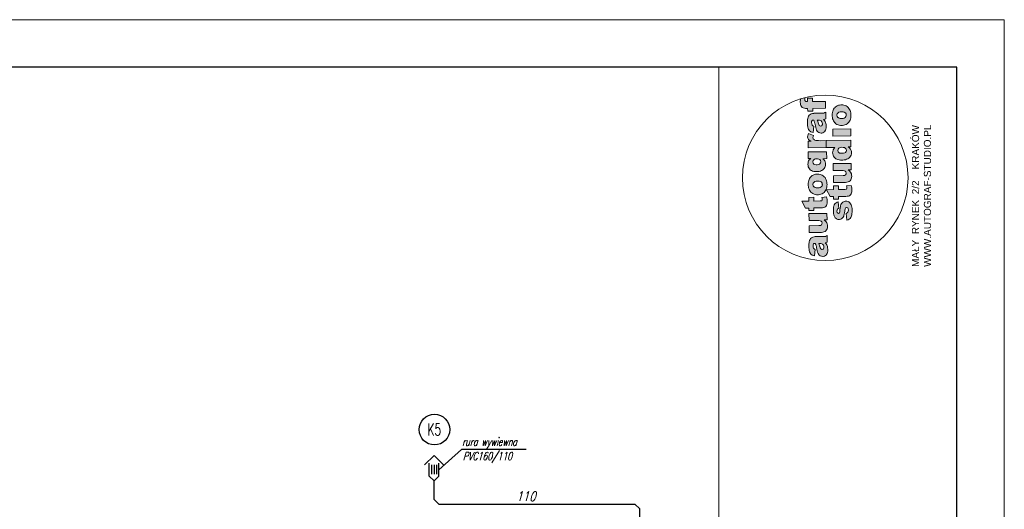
# Model space of a CAD drawing. Header units: millimetres. Extents: x 515 to 621, y 35 to 65.
# Tile 10 of 17: x 553 to 574, y 55 to 65. Entities that reach past the tile are written whole.
import ezdxf
from ezdxf.enums import TextEntityAlignment as Align
from ezdxf.lldxf.tags import DXFTag

# ---------------------------------------------------------------- set-up
doc = ezdxf.new("R2010")
doc.units = ezdxf.units.MM
doc.linetypes.add('ACAD_ISO03W100', pattern=[30, 12, -18])
for name, color, linetype in [('08_TEXTARMATURY', 2, 'SOLID'), ('S_Kanalizacja', 6, 'Continuous'), ('S_Opis - kanalizacja', 3, 'Continuous')]:
    doc.layers.add(name, color=color, linetype=linetype)
doc.layers.add('A_CIENKA', color=9, linetype='Continuous', lineweight=9)
doc.styles.add('Arial', font='arial.ttf')
doc.styles.add('ROMANS', font='romans.shx', dxfattribs={"width": 0.8, "oblique": 10, "height": 16})
tags = doc.linetypes.add('SOLID', pattern=[10, 10, 0]).pattern_tags.tags
tags[6:7] = [DXFTag(74, 4), DXFTag(75, 0), DXFTag(340, '0'), DXFTag(46, 0.0), DXFTag(50, 0.0), DXFTag(44, 0.0), DXFTag(45, 0.0)]
tags[4:5] = [DXFTag(74, 4), DXFTag(75, 0), DXFTag(340, '0'), DXFTag(46, 0.0), DXFTag(50, 0.0), DXFTag(44, 0.0), DXFTag(45, 0.0)]

msp = doc.modelspace()

# ---------------------------------------------------------------- hatches: boundary and pattern name
at = {"layer": 'A_CIENKA'}
h = msp.add_hatch(color=2, dxfattribs=at)
h.dxf.hatch_style = 1
h.paths.add_polyline_path([(569.617, 60.45), (569.613, 60.45), (569.588, 60.447), (569.561, 60.438), (569.56, 60.438), (569.535, 60.425), (569.516, 60.409), (569.504, 60.393), (569.493, 60.37), (569.486, 60.343), (569.483, 60.323), (569.481, 60.298), (569.48, 60.27), (569.48, 60.238), (569.481, 60.215), (569.484, 60.188), (569.487, 60.163), (569.488, 60.158), (569.495, 60.13), (569.505, 60.108), (569.507, 60.105), (569.523, 60.083), (569.541, 60.066), (569.548, 60.062), (569.571, 60.052), (569.599, 60.044), (569.612, 60.183), (569.596, 60.189), (569.578, 60.206), (569.569, 60.228), (569.566, 60.258), (569.567, 60.276), (569.577, 60.297), (569.586, 60.303), (569.614, 60.308), (569.624, 60.282), (569.631, 60.257), (569.631, 60.257), (569.636, 60.241), (569.641, 60.219), (569.648, 60.189), (569.656, 60.152), (569.663, 60.122), (569.673, 60.096), (569.685, 60.075), (569.698, 60.059), (569.718, 60.046), (569.742, 60.037), (569.769, 60.035), (569.779, 60.035), (569.804, 60.041), (569.826, 60.053), (569.846, 60.071), (569.849, 60.074), (569.861, 60.093), (569.87, 60.116), (569.875, 60.143), (569.876, 60.174), (569.876, 60.186), (569.873, 60.214), (569.868, 60.24), (569.86, 60.263), (569.853, 60.275), (569.839, 60.297), (569.82, 60.319), (569.843, 60.324), (569.866, 60.335), (569.864, 60.471), (569.849, 60.464), (569.826, 60.456), (569.813, 60.454), (569.784, 60.452)])
h.paths.add_polyline_path([(569.73, 60.308), (569.754, 60.302), (569.766, 60.293), (569.783, 60.272), (569.791, 60.253), (569.795, 60.227), (569.794, 60.214), (569.785, 60.192), (569.781, 60.188), (569.757, 60.18), (569.753, 60.18), (569.73, 60.192), (569.727, 60.195), (569.717, 60.215), (569.706, 60.247), (569.703, 60.258), (569.695, 60.284), (569.687, 60.309), (569.71, 60.309)], flags=16)
h.paths.add_polyline_path([(569.742, 60.695), (569.721, 60.686), (569.691, 60.682), (569.483, 60.679), (569.485, 60.534), (569.726, 60.537), (569.742, 60.537), (569.771, 60.541), (569.796, 60.548), (569.818, 60.558), (569.835, 60.572), (569.851, 60.59), (569.862, 60.612), (569.868, 60.638), (569.87, 60.666), (569.868, 60.693), (569.863, 60.719), (569.853, 60.742), (569.839, 60.763), (569.821, 60.782), (569.799, 60.802), (569.86, 60.803), (569.858, 60.938), (569.48, 60.933), (569.482, 60.789), (569.664, 60.791), (569.691, 60.79), (569.717, 60.784), (569.736, 60.775), (569.75, 60.758), (569.756, 60.733), (569.754, 60.717)])
h.paths.add_polyline_path([(569.476, 61.275), (569.477, 61.196), (569.333, 61.194), (569.41, 61.05), (569.479, 61.051), (569.48, 60.997), (569.586, 60.999), (569.585, 61.052), (569.718, 61.054), (569.735, 61.054), (569.765, 61.056), (569.79, 61.061), (569.809, 61.067), (569.814, 61.069), (569.836, 61.085), (569.851, 61.105), (569.852, 61.106), (569.859, 61.127), (569.863, 61.153), (569.864, 61.185), (569.863, 61.204), (569.861, 61.231), (569.857, 61.258), (569.851, 61.285), (569.751, 61.274), (569.757, 61.252), (569.761, 61.226), (569.749, 61.204), (569.746, 61.202), (569.717, 61.199), (569.583, 61.197), (569.582, 61.277)])
h.paths.add_polyline_path([(569.528, 61.715), (569.524, 61.71), (569.508, 61.693), (569.494, 61.673), (569.483, 61.651), (569.475, 61.627), (569.469, 61.601), (569.465, 61.573), (569.465, 61.543), (569.465, 61.526), (569.468, 61.498), (569.474, 61.472), (569.482, 61.447), (569.493, 61.425), (569.506, 61.404), (569.524, 61.384), (569.543, 61.367), (569.564, 61.353), (569.587, 61.342), (569.612, 61.335), (569.638, 61.33), (569.666, 61.329), (569.682, 61.33), (569.708, 61.334), (569.733, 61.34), (569.756, 61.35), (569.777, 61.364), (569.797, 61.38), (569.815, 61.4), (569.829, 61.419), (569.84, 61.441), (569.849, 61.465), (569.855, 61.491), (569.859, 61.518), (569.86, 61.548), (569.859, 61.567), (569.856, 61.595), (569.85, 61.622), (569.842, 61.646), (569.831, 61.669), (569.818, 61.689), (569.802, 61.707), (569.801, 61.708), (569.781, 61.725), (569.76, 61.739), (569.737, 61.75), (569.713, 61.757), (569.686, 61.762), (569.658, 61.763), (569.647, 61.763), (569.62, 61.759), (569.594, 61.753), (569.57, 61.744), (569.549, 61.731)])
h.paths.add_polyline_path([(569.569, 61.52), (569.564, 61.546), (569.564, 61.551), (569.571, 61.576), (569.587, 61.596), (569.605, 61.608), (569.63, 61.615), (569.661, 61.618), (569.693, 61.615), (569.718, 61.609), (569.737, 61.598), (569.742, 61.594), (569.757, 61.573), (569.761, 61.547), (569.762, 61.541), (569.755, 61.516), (569.738, 61.496), (569.719, 61.484), (569.694, 61.477), (569.663, 61.474), (569.633, 61.476), (569.608, 61.483), (569.589, 61.494), (569.583, 61.499)], flags=16)
h.paths.add_polyline_path([(569.465, 62.229), (569.466, 62.093), (569.522, 62.094), (569.505, 62.08), (569.487, 62.06), (569.473, 62.04), (569.466, 62.022), (569.461, 61.997), (569.459, 61.967), (569.461, 61.945), (569.466, 61.919), (569.476, 61.896), (569.489, 61.875), (569.507, 61.856), (569.516, 61.849), (569.535, 61.836), (569.558, 61.827), (569.583, 61.82), (569.611, 61.816), (569.642, 61.815), (569.67, 61.816), (569.698, 61.821), (569.723, 61.828), (569.746, 61.837), (569.766, 61.849), (569.779, 61.86), (569.798, 61.879), (569.813, 61.9), (569.823, 61.922), (569.829, 61.947), (569.831, 61.973), (569.829, 61.995), (569.822, 62.02), (569.812, 62.045), (569.81, 62.047), (569.796, 62.067), (569.775, 62.087), (569.853, 62.088), (569.851, 62.234)])
h.paths.add_polyline_path([(569.569, 61.994), (569.563, 62.02), (569.569, 62.046), (569.585, 62.066), (569.596, 62.074), (569.619, 62.083), (569.648, 62.086), (569.663, 62.086), (569.69, 62.08), (569.71, 62.069), (569.725, 62.049), (569.731, 62.024), (569.726, 61.998), (569.712, 61.978), (569.704, 61.972), (569.681, 61.963), (569.651, 61.959), (569.63, 61.96), (569.603, 61.965), (569.584, 61.975)], flags=16)
h.paths.add_polyline_path([(569.713, 62.466), (569.684, 62.467), (569.653, 62.469), (569.627, 62.473), (569.605, 62.479), (569.589, 62.487), (569.588, 62.488), (569.571, 62.506), (569.565, 62.531), (569.566, 62.544), (569.575, 62.572), (569.471, 62.616), (569.462, 62.595), (569.455, 62.569), (569.452, 62.545), (569.452, 62.543), (569.457, 62.517), (569.468, 62.494), (569.476, 62.484), (569.496, 62.469), (569.524, 62.454), (569.462, 62.453), (569.464, 62.318), (569.841, 62.322), (569.84, 62.468)])
h.paths.add_polyline_path([(569.586, 63.041), (569.582, 63.04), (569.556, 63.037), (569.529, 63.029), (569.528, 63.029), (569.503, 63.016), (569.484, 63), (569.473, 62.984), (569.462, 62.96), (569.455, 62.933), (569.452, 62.914), (569.45, 62.888), (569.449, 62.86), (569.449, 62.829), (569.45, 62.806), (569.452, 62.779), (569.456, 62.754), (569.457, 62.748), (569.464, 62.72), (569.474, 62.699), (569.475, 62.696), (569.491, 62.674), (569.51, 62.657), (569.516, 62.653), (569.539, 62.642), (569.568, 62.635), (569.58, 62.773), (569.565, 62.78), (569.546, 62.796), (569.538, 62.819), (569.535, 62.848), (569.536, 62.867), (569.545, 62.888), (569.554, 62.894), (569.582, 62.899), (569.592, 62.873), (569.6, 62.848), (569.6, 62.848), (569.604, 62.832), (569.609, 62.809), (569.616, 62.779), (569.624, 62.743), (569.632, 62.713), (569.642, 62.687), (569.653, 62.665), (569.667, 62.65), (569.686, 62.637), (569.71, 62.628), (569.738, 62.625), (569.748, 62.626), (569.772, 62.632), (569.795, 62.644), (569.815, 62.662), (569.817, 62.665), (569.829, 62.684), (569.838, 62.707), (569.843, 62.734), (569.845, 62.765), (569.844, 62.777), (569.842, 62.805), (569.836, 62.83), (569.828, 62.853), (569.822, 62.866), (569.807, 62.888), (569.788, 62.91), (569.812, 62.915), (569.834, 62.926), (569.832, 63.062), (569.817, 63.055), (569.794, 63.047), (569.782, 63.045), (569.752, 63.043)])
h.paths.add_polyline_path([(569.655, 62.9), (569.678, 62.9), (569.699, 62.899), (569.722, 62.892), (569.734, 62.884), (569.751, 62.863), (569.76, 62.844), (569.764, 62.818), (569.763, 62.805), (569.753, 62.783), (569.749, 62.779), (569.726, 62.77), (569.721, 62.771), (569.698, 62.782), (569.696, 62.786), (569.685, 62.806), (569.675, 62.838), (569.672, 62.849), (569.664, 62.875)], flags=16)
h.paths.add_polyline_path([(569.451, 63.356), (569.452, 63.287), (569.443, 63.287), (569.418, 63.289), (569.396, 63.301), (569.391, 63.328), (569.391, 63.341), (569.394, 63.37, 0.013685), (569.303, 63.344), (569.301, 63.319), (569.299, 63.295), (569.299, 63.274), (569.3, 63.25), (569.304, 63.223), (569.311, 63.202), (569.322, 63.182), (569.34, 63.164), (569.358, 63.153), (569.385, 63.146), (569.411, 63.143), (569.436, 63.142), (569.453, 63.142), (569.454, 63.088), (569.56, 63.089), (569.56, 63.143), (569.831, 63.147), (569.83, 63.292), (569.558, 63.288), (569.557, 63.358)])
h.paths.add_polyline_path([(570.012, 63.148), (569.998, 63.129), (569.987, 63.107), (569.979, 63.083), (569.973, 63.057), (569.97, 63.029), (569.969, 62.999), (569.969, 62.982), (569.972, 62.954), (569.978, 62.927), (569.986, 62.903), (569.997, 62.881), (570.011, 62.86), (570.028, 62.84), (570.048, 62.823), (570.069, 62.809), (570.092, 62.798), (570.116, 62.791), (570.142, 62.786), (570.17, 62.785), (570.186, 62.786), (570.212, 62.789), (570.237, 62.796), (570.26, 62.806), (570.282, 62.82), (570.301, 62.836), (570.319, 62.856), (570.333, 62.875), (570.344, 62.897), (570.353, 62.921), (570.359, 62.947), (570.363, 62.974), (570.364, 63.004), (570.363, 63.023), (570.36, 63.051), (570.354, 63.078), (570.346, 63.102), (570.335, 63.124), (570.322, 63.145), (570.306, 63.163), (570.305, 63.164), (570.285, 63.181), (570.264, 63.195), (570.241, 63.206), (570.217, 63.213), (570.19, 63.218), (570.163, 63.219), (570.151, 63.219), (570.124, 63.215), (570.099, 63.209), (570.075, 63.199), (570.053, 63.186), (570.032, 63.171), (570.028, 63.166)])
h.paths.add_polyline_path([(570.068, 63.002), (570.068, 63.007), (570.075, 63.032), (570.092, 63.052), (570.109, 63.063), (570.134, 63.071), (570.166, 63.074), (570.198, 63.071), (570.223, 63.065), (570.241, 63.054), (570.247, 63.05), (570.261, 63.029), (570.266, 63.003), (570.266, 62.996), (570.259, 62.972), (570.242, 62.952), (570.242, 62.951), (570.223, 62.94), (570.198, 62.933), (570.168, 62.93), (570.138, 62.932), (570.113, 62.939), (570.093, 62.95), (570.087, 62.955), (570.073, 62.976)], flags=16)
h.paths.add_polyline_path([(569.981, 62.708), (569.983, 62.563), (570.361, 62.568), (570.359, 62.713)])
h.paths.add_polyline_path([(569.84, 62.468), (569.841, 62.322), (570.023, 62.325), (570.018, 62.319), (570.001, 62.298), (569.989, 62.275), (569.986, 62.266), (569.98, 62.241), (569.978, 62.213), (569.98, 62.188), (569.986, 62.163), (569.997, 62.139), (570.011, 62.118), (570.029, 62.099), (570.045, 62.087), (570.066, 62.075), (570.089, 62.067), (570.115, 62.06), (570.143, 62.057), (570.174, 62.056), (570.194, 62.057), (570.222, 62.06), (570.247, 62.066), (570.272, 62.074), (570.295, 62.085), (570.316, 62.098), (570.323, 62.103), (570.341, 62.121), (570.356, 62.141), (570.366, 62.164), (570.372, 62.189), (570.373, 62.217), (570.372, 62.237), (570.366, 62.263), (570.356, 62.287), (570.348, 62.298), (570.331, 62.317), (570.308, 62.338), (570.363, 62.339), (570.362, 62.474)])
h.paths.add_polyline_path([(570.143, 62.324), (570.173, 62.327), (570.2, 62.325), (570.225, 62.32), (570.245, 62.309), (570.261, 62.288), (570.267, 62.263), (570.262, 62.24), (570.246, 62.219), (570.233, 62.211), (570.209, 62.203), (570.178, 62.201), (570.152, 62.202), (570.126, 62.207), (570.107, 62.217), (570.092, 62.235), (570.086, 62.26), (570.092, 62.286), (570.107, 62.307), (570.12, 62.316)], flags=16)
h.paths.add_polyline_path([(569.99, 61.984), (569.991, 61.839), (570.173, 61.841), (570.201, 61.84), (570.227, 61.835), (570.245, 61.826), (570.259, 61.809), (570.265, 61.783), (570.264, 61.767), (570.251, 61.746), (570.251, 61.746), (570.231, 61.736), (570.201, 61.732), (569.993, 61.73), (569.995, 61.584), (570.235, 61.587), (570.251, 61.588), (570.28, 61.592), (570.305, 61.599), (570.327, 61.609), (570.345, 61.623), (570.36, 61.641), (570.371, 61.663), (570.378, 61.688), (570.379, 61.717), (570.378, 61.744), (570.372, 61.77), (570.363, 61.792), (570.362, 61.794), (570.348, 61.813), (570.331, 61.833), (570.308, 61.853), (570.369, 61.853), (570.368, 61.988)])
h.paths.add_polyline_path([(570.102, 61.438), (570.101, 61.518), (569.995, 61.517), (569.996, 61.437), (569.852, 61.435), (569.929, 61.291), (569.998, 61.292), (569.999, 61.239), (570.105, 61.24), (570.104, 61.293), (570.237, 61.295), (570.254, 61.295), (570.285, 61.298), (570.309, 61.302), (570.329, 61.308), (570.333, 61.31), (570.355, 61.326), (570.37, 61.347), (570.378, 61.368), (570.382, 61.394), (570.383, 61.426), (570.382, 61.446), (570.38, 61.472), (570.376, 61.499), (570.37, 61.527), (570.27, 61.515), (570.277, 61.493), (570.28, 61.467), (570.268, 61.445), (570.265, 61.444), (570.236, 61.44)])
h.paths.add_polyline_path([(570.196, 61.177), (570.184, 61.167), (570.167, 61.147), (570.154, 61.123), (570.154, 61.121), (570.147, 61.101), (570.142, 61.077), (570.137, 61.048), (570.133, 61.015), (570.131, 61.001), (570.127, 60.971), (570.121, 60.952), (570.1, 60.938), (570.079, 60.949), (570.074, 60.957), (570.07, 60.985), (570.071, 61.003), (570.081, 61.027), (570.084, 61.031), (570.107, 61.044), (570.092, 61.182), (570.076, 61.175), (570.052, 61.161), (570.034, 61.146), (570.027, 61.138), (570.013, 61.117), (570.002, 61.091), (569.999, 61.077), (569.995, 61.053), (569.993, 61.025), (569.993, 60.991), (569.994, 60.964), (569.997, 60.935), (570.001, 60.911), (570.008, 60.889), (570.016, 60.87), (570.031, 60.848), (570.049, 60.83), (570.062, 60.821), (570.086, 60.812), (570.113, 60.809), (570.126, 60.81), (570.151, 60.817), (570.174, 60.83), (570.182, 60.837), (570.199, 60.857), (570.211, 60.88), (570.217, 60.898), (570.222, 60.921), (570.228, 60.95), (570.234, 60.985), (570.237, 61), (570.243, 61.031), (570.248, 61.047), (570.251, 61.052), (570.273, 61.064), (570.296, 61.052), (570.305, 61.035), (570.309, 61.007), (570.307, 60.987), (570.298, 60.964), (570.287, 60.952), (570.262, 60.939), (570.277, 60.795), (570.302, 60.803), (570.325, 60.816), (570.344, 60.832), (570.36, 60.852), (570.367, 60.865), (570.375, 60.885), (570.381, 60.908), (570.385, 60.935), (570.388, 60.966), (570.388, 61), (570.388, 61.014), (570.386, 61.044), (570.382, 61.071), (570.376, 61.095), (570.369, 61.116), (570.368, 61.117), (570.354, 61.142), (570.338, 61.163), (570.318, 61.178), (570.305, 61.185), (570.28, 61.194), (570.255, 61.197), (570.244, 61.196), (570.219, 61.19)])

# ---------------------------------------------------------------- linework, layer by layer
at = {"color": 7, "lineweight": 0, "true_color": 0xffffff}
msp.add_lwpolyline([(514.931, 35.308), (573.585, 35.308), (573.585, 65.008), (514.931, 65.008)], close=True, dxfattribs=at)
at = {"color": 2}
msp.add_lwpolyline([(516.435, 36.308), (572.585, 36.308), (572.585, 64.008), (516.435, 64.008)], close=True, dxfattribs=at)
at = {"layer": '08_TEXTARMATURY', "color": 3}
msp.add_circle((561.613, 56.396), 0.322, dxfattribs=at)
at = {"layer": 'A_CIENKA', "color": 2}
for p, q in [((567.585, 64.008), (567.585, 36.308)), ((572.585, 64.008), (572.585, 36.308))]:
    msp.add_line(p, q, dxfattribs=at)
at = {"layer": 'A_CIENKA', "color": 2, "lineweight": 0}
for p, q in [((569.301, 63.319), (569.299, 63.295)), ((569.303, 63.344), (569.301, 63.319)), ((569.391, 63.341), (569.394, 63.37)), ((569.391, 63.328), (569.391, 63.341)), ((569.396, 63.302), (569.391, 63.328)), ((569.398, 63.3), (569.396, 63.302)), ((569.418, 63.289), (569.398, 63.3)), ((569.557, 63.358), (569.451, 63.356)), ((569.451, 63.356), (569.452, 63.287)), ((569.558, 63.288), (569.557, 63.358)), ((569.299, 63.295), (569.299, 63.274)), ((569.299, 63.274), (569.3, 63.25)), ((569.3, 63.25), (569.304, 63.223)), ((569.304, 63.223), (569.311, 63.202)), ((569.311, 63.202), (569.322, 63.182)), ((569.322, 63.182), (569.34, 63.164)), ((569.34, 63.164), (569.358, 63.153)), ((569.358, 63.153), (569.385, 63.146)), ((569.385, 63.146), (569.411, 63.143)), ((569.411, 63.143), (569.436, 63.142)), ((569.443, 63.287), (569.418, 63.289)), ((569.436, 63.142), (569.453, 63.142)), ((569.452, 63.287), (569.443, 63.287)), ((569.453, 63.142), (569.454, 63.088)), ((569.83, 63.292), (569.558, 63.288)), ((569.56, 63.143), (569.831, 63.147)), ((569.56, 63.089), (569.56, 63.143)), ((569.831, 63.147), (569.83, 63.292)), ((569.987, 63.107), (569.979, 63.083)), ((569.998, 63.129), (569.987, 63.107)), ((570.012, 63.148), (569.998, 63.129)), ((570.028, 63.166), (570.012, 63.148)), ((570.032, 63.171), (570.028, 63.166)), ((570.053, 63.186), (570.032, 63.171)), ((570.075, 63.199), (570.053, 63.186)), ((570.099, 63.209), (570.075, 63.199)), ((570.124, 63.215), (570.099, 63.209)), ((570.151, 63.219), (570.124, 63.215)), ((570.163, 63.219), (570.151, 63.219)), ((570.19, 63.218), (570.163, 63.219)), ((570.217, 63.213), (570.19, 63.218)), ((570.241, 63.206), (570.217, 63.213)), ((570.264, 63.195), (570.241, 63.206)), ((570.285, 63.181), (570.264, 63.195)), ((570.305, 63.164), (570.285, 63.181)), ((570.306, 63.163), (570.305, 63.164)), ((570.322, 63.145), (570.306, 63.163)), ((570.335, 63.124), (570.322, 63.145)), ((570.346, 63.102), (570.335, 63.124)), ((570.354, 63.078), (570.346, 63.102)), ((569.45, 62.888), (569.449, 62.86)), ((569.452, 62.914), (569.45, 62.888)), ((569.455, 62.933), (569.452, 62.914)), ((569.454, 63.088), (569.56, 63.089)), ((569.462, 62.96), (569.455, 62.933)), ((569.473, 62.984), (569.462, 62.96)), ((569.484, 63), (569.473, 62.984)), ((569.503, 63.016), (569.484, 63)), ((569.528, 63.029), (569.503, 63.016)), ((569.529, 63.029), (569.528, 63.029)), ((569.556, 63.037), (569.529, 63.029)), ((569.536, 62.867), (569.545, 62.888)), ((569.545, 62.888), (569.554, 62.894)), ((569.554, 62.894), (569.582, 62.899)), ((569.582, 63.04), (569.556, 63.037)), ((569.586, 63.041), (569.582, 63.04)), ((569.582, 62.899), (569.582, 62.899)), ((569.582, 62.899), (569.592, 62.873)), ((569.752, 63.043), (569.586, 63.041)), ((569.664, 62.875), (569.655, 62.9)), ((569.655, 62.9), (569.678, 62.9)), ((569.678, 62.9), (569.699, 62.899)), ((569.699, 62.899), (569.722, 62.892)), ((569.722, 62.892), (569.734, 62.884)), ((569.782, 63.045), (569.752, 63.043)), ((569.794, 63.047), (569.782, 63.045)), ((569.788, 62.91), (569.812, 62.915)), ((569.807, 62.888), (569.788, 62.91)), ((569.817, 63.055), (569.794, 63.047)), ((569.822, 62.866), (569.807, 62.888)), ((569.812, 62.915), (569.834, 62.926)), ((569.832, 63.062), (569.817, 63.055)), ((569.834, 62.926), (569.832, 63.062)), ((569.97, 63.029), (569.969, 62.999)), ((569.969, 62.999), (569.969, 62.982)), ((569.969, 62.982), (569.972, 62.954)), ((569.973, 63.057), (569.97, 63.029)), ((569.972, 62.954), (569.978, 62.927)), ((569.979, 63.083), (569.973, 63.057)), ((569.978, 62.927), (569.986, 62.903)), ((569.986, 62.903), (569.997, 62.881)), ((570.068, 63.007), (570.075, 63.032)), ((570.068, 63.002), (570.068, 63.007)), ((570.073, 62.976), (570.068, 63.002)), ((570.087, 62.955), (570.073, 62.976)), ((570.075, 63.032), (570.092, 63.052)), ((570.093, 62.95), (570.087, 62.955)), ((570.092, 63.052), (570.109, 63.063)), ((570.113, 62.939), (570.093, 62.95)), ((570.109, 63.063), (570.134, 63.071)), ((570.138, 62.932), (570.113, 62.939)), ((570.134, 63.071), (570.165, 63.074)), ((570.168, 62.93), (570.138, 62.932)), ((570.165, 63.074), (570.166, 63.074)), ((570.166, 63.074), (570.198, 63.071)), ((570.198, 62.933), (570.168, 62.93)), ((570.198, 63.071), (570.223, 63.065)), ((570.223, 62.94), (570.198, 62.933)), ((570.223, 63.065), (570.241, 63.054)), ((570.242, 62.951), (570.223, 62.94)), ((570.241, 63.054), (570.247, 63.05)), ((570.259, 62.972), (570.242, 62.952)), ((570.242, 62.952), (570.242, 62.951)), ((570.247, 63.05), (570.261, 63.029)), ((570.266, 62.996), (570.259, 62.972)), ((570.261, 63.029), (570.266, 63.003)), ((570.266, 63.003), (570.266, 62.996)), ((570.333, 62.875), (570.344, 62.897)), ((570.344, 62.897), (570.353, 62.921)), ((570.353, 62.921), (570.359, 62.947)), ((570.36, 63.051), (570.354, 63.078)), ((570.359, 62.947), (570.363, 62.974)), ((570.363, 63.023), (570.36, 63.051)), ((570.364, 63.004), (570.363, 63.023)), ((570.363, 62.974), (570.364, 63.004)), ((569.449, 62.86), (569.449, 62.829)), ((569.449, 62.829), (569.45, 62.806)), ((569.45, 62.806), (569.452, 62.779)), ((569.452, 62.779), (569.456, 62.754)), ((569.456, 62.754), (569.457, 62.748)), ((569.457, 62.748), (569.464, 62.72)), ((569.464, 62.72), (569.474, 62.699)), ((569.474, 62.699), (569.475, 62.696)), ((569.475, 62.696), (569.491, 62.674)), ((569.535, 62.848), (569.536, 62.867)), ((569.538, 62.819), (569.535, 62.848)), ((569.546, 62.797), (569.538, 62.819)), ((569.547, 62.795), (569.546, 62.797)), ((569.565, 62.78), (569.547, 62.795)), ((569.58, 62.773), (569.565, 62.78)), ((569.568, 62.635), (569.58, 62.773)), ((569.592, 62.873), (569.6, 62.848)), ((569.6, 62.848), (569.6, 62.848)), ((569.6, 62.848), (569.604, 62.832)), ((569.604, 62.832), (569.609, 62.809)), ((569.609, 62.809), (569.616, 62.779)), ((569.616, 62.779), (569.624, 62.743)), ((569.624, 62.743), (569.632, 62.713)), ((569.632, 62.713), (569.642, 62.687)), ((569.642, 62.687), (569.653, 62.665)), ((569.672, 62.849), (569.664, 62.875)), ((569.675, 62.838), (569.672, 62.849)), ((569.685, 62.806), (569.675, 62.838)), ((569.696, 62.786), (569.685, 62.806)), ((569.698, 62.782), (569.696, 62.786)), ((569.721, 62.771), (569.698, 62.782)), ((569.726, 62.77), (569.721, 62.771)), ((569.749, 62.779), (569.726, 62.77)), ((569.734, 62.884), (569.751, 62.863)), ((569.753, 62.783), (569.749, 62.779)), ((569.751, 62.863), (569.76, 62.844)), ((569.763, 62.805), (569.753, 62.783)), ((569.76, 62.844), (569.764, 62.818)), ((569.764, 62.818), (569.763, 62.805)), ((569.817, 62.665), (569.829, 62.684)), ((569.828, 62.853), (569.822, 62.866)), ((569.836, 62.83), (569.828, 62.853)), ((569.829, 62.684), (569.838, 62.707)), ((569.842, 62.805), (569.836, 62.83)), ((569.838, 62.707), (569.843, 62.734)), ((569.844, 62.777), (569.842, 62.805)), ((569.843, 62.734), (569.845, 62.765)), ((569.845, 62.765), (569.844, 62.777)), ((570.359, 62.713), (569.981, 62.708)), ((569.981, 62.708), (569.983, 62.563)), ((569.997, 62.881), (570.011, 62.86)), ((570.011, 62.86), (570.027, 62.841)), ((570.027, 62.841), (570.028, 62.84)), ((570.028, 62.84), (570.048, 62.823)), ((570.048, 62.823), (570.069, 62.809)), ((570.069, 62.809), (570.092, 62.798)), ((570.092, 62.798), (570.116, 62.791)), ((570.116, 62.791), (570.142, 62.786)), ((570.142, 62.786), (570.17, 62.785)), ((570.17, 62.785), (570.186, 62.786)), ((570.186, 62.786), (570.212, 62.789)), ((570.212, 62.789), (570.237, 62.796)), ((570.237, 62.796), (570.26, 62.806)), ((570.26, 62.806), (570.282, 62.82)), ((570.282, 62.82), (570.301, 62.836)), ((570.301, 62.836), (570.319, 62.856)), ((570.319, 62.856), (570.333, 62.875)), ((570.361, 62.568), (570.359, 62.713)), ((569.455, 62.569), (569.452, 62.545)), ((569.452, 62.545), (569.452, 62.543)), ((569.452, 62.543), (569.457, 62.517)), ((569.462, 62.595), (569.455, 62.569)), ((569.457, 62.517), (569.468, 62.494)), ((569.471, 62.616), (569.462, 62.595)), ((569.468, 62.494), (569.476, 62.484)), ((569.575, 62.572), (569.471, 62.616)), ((569.476, 62.484), (569.496, 62.469)), ((569.491, 62.674), (569.51, 62.657)), ((569.51, 62.657), (569.516, 62.653)), ((569.516, 62.653), (569.539, 62.642)), ((569.539, 62.642), (569.568, 62.635)), ((569.565, 62.531), (569.566, 62.544)), ((569.571, 62.506), (569.565, 62.531)), ((569.566, 62.544), (569.575, 62.572)), ((569.588, 62.488), (569.571, 62.506)), ((569.589, 62.487), (569.588, 62.488)), ((569.605, 62.479), (569.589, 62.487)), ((569.627, 62.473), (569.605, 62.479)), ((569.653, 62.469), (569.627, 62.473)), ((569.653, 62.665), (569.667, 62.65)), ((569.667, 62.65), (569.686, 62.637)), ((569.686, 62.637), (569.71, 62.628)), ((569.71, 62.628), (569.738, 62.625)), ((569.738, 62.625), (569.748, 62.626)), ((569.748, 62.626), (569.772, 62.632)), ((569.772, 62.632), (569.795, 62.644)), ((569.795, 62.644), (569.815, 62.662)), ((569.815, 62.662), (569.817, 62.665)), ((570.362, 62.474), (569.84, 62.468)), ((569.983, 62.563), (570.361, 62.568)), ((570.363, 62.339), (570.362, 62.474)), ((569.524, 62.454), (569.462, 62.453)), ((569.462, 62.453), (569.464, 62.318)), ((569.464, 62.318), (569.841, 62.322)), ((569.496, 62.469), (569.524, 62.454)), ((569.684, 62.467), (569.653, 62.469)), ((569.713, 62.466), (569.684, 62.467)), ((569.84, 62.468), (569.713, 62.466)), ((569.841, 62.322), (569.84, 62.468)), ((569.84, 62.468), (569.841, 62.322)), ((569.841, 62.322), (570.023, 62.325)), ((569.986, 62.266), (569.98, 62.241)), ((569.989, 62.275), (569.986, 62.266)), ((570.001, 62.298), (569.989, 62.275)), ((570.018, 62.319), (570.001, 62.298)), ((570.023, 62.325), (570.018, 62.319)), ((570.086, 62.261), (570.092, 62.286)), ((570.092, 62.286), (570.107, 62.307)), ((570.107, 62.307), (570.12, 62.316)), ((570.12, 62.316), (570.143, 62.324)), ((570.143, 62.324), (570.173, 62.327)), ((570.173, 62.327), (570.2, 62.325)), ((570.2, 62.325), (570.225, 62.32)), ((570.225, 62.32), (570.245, 62.309)), ((570.245, 62.309), (570.245, 62.308)), ((570.245, 62.308), (570.261, 62.288)), ((570.261, 62.288), (570.267, 62.263)), ((570.308, 62.338), (570.363, 62.339)), ((570.331, 62.317), (570.308, 62.338)), ((570.348, 62.298), (570.331, 62.317)), ((570.356, 62.287), (570.348, 62.298)), ((570.366, 62.263), (570.356, 62.287)), ((569.851, 62.234), (569.465, 62.229)), ((569.465, 62.229), (569.466, 62.093)), ((569.466, 62.093), (569.522, 62.094)), ((569.487, 62.06), (569.473, 62.04)), ((569.505, 62.08), (569.487, 62.06)), ((569.522, 62.094), (569.505, 62.08)), ((569.569, 62.046), (569.585, 62.066)), ((569.585, 62.066), (569.596, 62.074)), ((569.596, 62.074), (569.619, 62.083)), ((569.619, 62.083), (569.648, 62.086)), ((569.648, 62.086), (569.663, 62.086)), ((569.663, 62.086), (569.69, 62.08)), ((569.69, 62.08), (569.71, 62.069)), ((569.71, 62.069), (569.725, 62.049)), ((569.775, 62.087), (569.853, 62.088)), ((569.796, 62.067), (569.775, 62.087)), ((569.81, 62.047), (569.796, 62.067)), ((569.853, 62.088), (569.851, 62.234)), ((569.98, 62.241), (569.978, 62.213)), ((569.978, 62.213), (569.98, 62.188)), ((569.98, 62.188), (569.986, 62.163)), ((569.986, 62.163), (569.997, 62.139)), ((569.997, 62.139), (570.011, 62.118)), ((570.011, 62.118), (570.029, 62.099)), ((570.029, 62.099), (570.045, 62.087)), ((570.045, 62.087), (570.066, 62.075)), ((570.066, 62.075), (570.089, 62.067)), ((570.086, 62.259), (570.086, 62.261)), ((570.092, 62.235), (570.086, 62.259)), ((570.089, 62.067), (570.115, 62.06)), ((570.107, 62.217), (570.092, 62.235)), ((570.126, 62.207), (570.107, 62.217)), ((570.115, 62.06), (570.143, 62.057)), ((570.152, 62.202), (570.126, 62.207)), ((570.178, 62.201), (570.152, 62.202)), ((570.209, 62.203), (570.178, 62.201)), ((570.194, 62.057), (570.222, 62.06)), ((570.233, 62.211), (570.209, 62.203)), ((570.222, 62.06), (570.247, 62.066)), ((570.246, 62.219), (570.233, 62.211)), ((570.262, 62.24), (570.246, 62.219)), ((570.247, 62.066), (570.272, 62.074)), ((570.267, 62.263), (570.262, 62.24)), ((570.272, 62.074), (570.295, 62.085)), ((570.295, 62.085), (570.316, 62.098)), ((570.316, 62.098), (570.323, 62.103)), ((570.323, 62.103), (570.341, 62.121)), ((570.341, 62.121), (570.356, 62.141)), ((570.356, 62.141), (570.366, 62.164)), ((570.372, 62.237), (570.366, 62.263)), ((570.366, 62.164), (570.372, 62.189)), ((570.373, 62.217), (570.372, 62.237)), ((570.372, 62.189), (570.373, 62.217)), ((569.461, 61.997), (569.459, 61.967)), ((569.459, 61.967), (569.461, 61.945)), ((569.466, 62.022), (569.461, 61.997)), ((569.461, 61.945), (569.466, 61.919)), ((569.473, 62.04), (569.466, 62.022)), ((569.466, 61.919), (569.476, 61.896)), ((569.476, 61.896), (569.489, 61.875)), ((569.489, 61.875), (569.507, 61.856)), ((569.507, 61.856), (569.516, 61.849)), ((569.564, 62.021), (569.569, 62.046)), ((569.564, 62.019), (569.564, 62.021)), ((569.569, 61.994), (569.564, 62.019)), ((569.584, 61.975), (569.569, 61.994)), ((569.603, 61.965), (569.584, 61.975)), ((569.63, 61.96), (569.603, 61.965)), ((569.651, 61.959), (569.63, 61.96)), ((569.681, 61.963), (569.651, 61.959)), ((569.704, 61.972), (569.681, 61.963)), ((569.712, 61.978), (569.704, 61.972)), ((569.726, 61.998), (569.712, 61.978)), ((569.725, 62.049), (569.731, 62.024)), ((569.731, 62.024), (569.726, 61.998)), ((569.766, 61.849), (569.779, 61.86)), ((569.779, 61.86), (569.798, 61.879)), ((569.798, 61.879), (569.813, 61.9)), ((569.812, 62.045), (569.81, 62.047)), ((569.822, 62.02), (569.812, 62.045)), ((569.813, 61.9), (569.823, 61.922)), ((569.829, 61.995), (569.822, 62.02)), ((569.823, 61.922), (569.829, 61.947)), ((569.831, 61.973), (569.829, 61.995)), ((569.829, 61.947), (569.831, 61.973)), ((570.368, 61.988), (569.99, 61.984)), ((569.99, 61.984), (569.991, 61.839)), ((570.143, 62.057), (570.174, 62.056)), ((570.174, 62.056), (570.194, 62.057)), ((570.331, 61.833), (570.308, 61.853)), ((570.308, 61.853), (570.369, 61.853)), ((570.369, 61.853), (570.368, 61.988)), ((569.483, 61.651), (569.475, 61.627)), ((569.494, 61.673), (569.483, 61.651)), ((569.508, 61.693), (569.494, 61.673)), ((569.524, 61.71), (569.508, 61.693)), ((569.516, 61.849), (569.535, 61.836)), ((569.528, 61.715), (569.524, 61.71)), ((569.549, 61.731), (569.528, 61.715)), ((569.535, 61.836), (569.558, 61.827)), ((569.57, 61.744), (569.549, 61.731)), ((569.558, 61.827), (569.583, 61.82)), ((569.594, 61.753), (569.57, 61.744)), ((569.583, 61.82), (569.611, 61.816)), ((569.62, 61.759), (569.594, 61.753)), ((569.611, 61.816), (569.642, 61.815)), ((569.647, 61.763), (569.62, 61.759)), ((569.642, 61.815), (569.67, 61.816)), ((569.658, 61.763), (569.647, 61.763)), ((569.686, 61.762), (569.658, 61.763)), ((569.67, 61.816), (569.698, 61.821)), ((569.713, 61.757), (569.686, 61.762)), ((569.698, 61.821), (569.723, 61.828)), ((569.737, 61.75), (569.713, 61.757)), ((569.723, 61.828), (569.746, 61.837)), ((569.76, 61.739), (569.737, 61.75)), ((569.746, 61.837), (569.766, 61.849)), ((569.781, 61.725), (569.76, 61.739)), ((569.801, 61.708), (569.781, 61.725)), ((569.802, 61.707), (569.801, 61.708)), ((569.818, 61.689), (569.802, 61.707)), ((569.831, 61.669), (569.818, 61.689)), ((569.842, 61.646), (569.831, 61.669)), ((569.85, 61.622), (569.842, 61.646)), ((569.991, 61.839), (570.173, 61.841)), ((570.201, 61.732), (569.993, 61.73)), ((569.993, 61.73), (569.995, 61.584)), ((570.173, 61.841), (570.201, 61.84)), ((570.201, 61.84), (570.227, 61.835)), ((570.231, 61.736), (570.201, 61.732)), ((570.227, 61.835), (570.245, 61.826)), ((570.251, 61.746), (570.231, 61.736)), ((570.245, 61.826), (570.259, 61.809)), ((570.264, 61.767), (570.251, 61.746)), ((570.251, 61.746), (570.251, 61.746)), ((570.259, 61.809), (570.265, 61.783)), ((570.265, 61.783), (570.264, 61.767)), ((570.348, 61.813), (570.331, 61.833)), ((570.362, 61.794), (570.348, 61.813)), ((570.36, 61.641), (570.371, 61.663)), ((570.363, 61.792), (570.362, 61.794)), ((570.372, 61.77), (570.363, 61.792)), ((570.371, 61.663), (570.378, 61.688)), ((570.378, 61.744), (570.372, 61.77)), ((570.379, 61.717), (570.378, 61.744)), ((570.378, 61.688), (570.379, 61.717)), ((569.469, 61.601), (569.465, 61.573)), ((569.465, 61.573), (569.465, 61.543)), ((569.465, 61.543), (569.465, 61.526)), ((569.465, 61.526), (569.468, 61.498)), ((569.468, 61.498), (569.474, 61.472)), ((569.475, 61.627), (569.469, 61.601)), ((569.474, 61.472), (569.482, 61.447)), ((569.482, 61.447), (569.493, 61.425)), ((569.564, 61.551), (569.571, 61.576)), ((569.564, 61.546), (569.564, 61.551)), ((569.569, 61.52), (569.564, 61.546)), ((569.583, 61.499), (569.569, 61.52)), ((569.571, 61.576), (569.587, 61.596)), ((569.589, 61.494), (569.583, 61.499)), ((569.587, 61.596), (569.605, 61.608)), ((569.608, 61.483), (569.589, 61.494)), ((569.605, 61.608), (569.63, 61.615)), ((569.633, 61.476), (569.608, 61.483)), ((569.63, 61.615), (569.66, 61.617)), ((569.663, 61.474), (569.633, 61.476)), ((569.66, 61.617), (569.662, 61.618)), ((569.662, 61.618), (569.693, 61.615)), ((569.694, 61.477), (569.663, 61.474)), ((569.693, 61.615), (569.718, 61.609)), ((569.719, 61.484), (569.694, 61.477)), ((569.718, 61.609), (569.737, 61.598)), ((569.738, 61.496), (569.719, 61.484)), ((569.737, 61.598), (569.742, 61.594)), ((569.755, 61.516), (569.738, 61.496)), ((569.738, 61.496), (569.738, 61.496)), ((569.742, 61.594), (569.757, 61.573)), ((569.762, 61.541), (569.755, 61.516)), ((569.757, 61.573), (569.761, 61.547)), ((569.761, 61.547), (569.762, 61.541)), ((569.829, 61.419), (569.84, 61.441)), ((569.84, 61.441), (569.849, 61.465)), ((569.849, 61.465), (569.855, 61.491)), ((569.856, 61.595), (569.85, 61.622)), ((569.996, 61.437), (569.852, 61.435)), ((569.855, 61.491), (569.859, 61.518)), ((569.859, 61.567), (569.856, 61.595)), ((569.86, 61.548), (569.859, 61.567)), ((569.859, 61.518), (569.86, 61.548)), ((569.995, 61.584), (570.235, 61.587)), ((570.101, 61.518), (569.995, 61.517)), ((569.995, 61.517), (569.996, 61.437)), ((570.102, 61.438), (570.101, 61.518)), ((570.236, 61.44), (570.102, 61.438)), ((570.235, 61.587), (570.251, 61.588)), ((570.265, 61.444), (570.236, 61.44)), ((570.251, 61.588), (570.28, 61.592)), ((570.268, 61.445), (570.265, 61.444)), ((570.28, 61.466), (570.268, 61.445)), ((570.37, 61.527), (570.27, 61.515)), ((570.27, 61.515), (570.277, 61.493)), ((570.277, 61.493), (570.28, 61.47)), ((570.28, 61.592), (570.305, 61.599)), ((570.28, 61.47), (570.28, 61.466)), ((570.305, 61.599), (570.327, 61.609)), ((570.327, 61.609), (570.345, 61.623)), ((570.345, 61.623), (570.36, 61.641)), ((570.376, 61.499), (570.37, 61.527)), ((570.38, 61.472), (570.376, 61.499)), ((570.382, 61.446), (570.38, 61.472)), ((570.383, 61.426), (570.382, 61.446)), ((569.582, 61.277), (569.476, 61.275)), ((569.476, 61.275), (569.477, 61.196)), ((569.493, 61.425), (569.506, 61.404)), ((569.506, 61.404), (569.522, 61.386)), ((569.522, 61.386), (569.523, 61.384)), ((569.523, 61.384), (569.543, 61.367)), ((569.543, 61.367), (569.564, 61.353)), ((569.564, 61.353), (569.587, 61.342)), ((569.583, 61.197), (569.582, 61.277)), ((569.587, 61.342), (569.612, 61.335)), ((569.612, 61.335), (569.638, 61.33)), ((569.638, 61.33), (569.666, 61.329)), ((569.666, 61.329), (569.682, 61.33)), ((569.682, 61.33), (569.708, 61.334)), ((569.708, 61.334), (569.733, 61.34)), ((569.733, 61.34), (569.756, 61.35)), ((569.851, 61.285), (569.751, 61.274)), ((569.751, 61.274), (569.757, 61.252)), ((569.756, 61.35), (569.777, 61.364)), ((569.757, 61.252), (569.761, 61.229)), ((569.777, 61.364), (569.797, 61.38)), ((569.797, 61.38), (569.815, 61.4)), ((569.815, 61.4), (569.829, 61.419)), ((569.857, 61.258), (569.851, 61.285)), ((569.852, 61.435), (569.929, 61.291)), ((569.861, 61.231), (569.857, 61.258)), ((569.863, 61.204), (569.861, 61.231)), ((569.929, 61.291), (569.998, 61.292)), ((569.998, 61.292), (569.999, 61.239)), ((569.999, 61.239), (570.105, 61.24)), ((570.104, 61.293), (570.237, 61.295)), ((570.105, 61.24), (570.104, 61.293)), ((570.237, 61.295), (570.254, 61.295)), ((570.254, 61.295), (570.285, 61.298)), ((570.285, 61.298), (570.309, 61.302)), ((570.309, 61.302), (570.329, 61.308)), ((570.329, 61.308), (570.333, 61.31)), ((570.333, 61.31), (570.355, 61.326)), ((570.355, 61.326), (570.37, 61.347)), ((570.37, 61.347), (570.371, 61.348)), ((570.371, 61.348), (570.378, 61.368)), ((570.378, 61.368), (570.382, 61.394)), ((570.382, 61.394), (570.383, 61.426)), ((569.477, 61.196), (569.333, 61.194)), ((569.333, 61.194), (569.41, 61.05)), ((569.41, 61.05), (569.479, 61.051)), ((569.479, 61.051), (569.48, 60.997)), ((569.717, 61.199), (569.583, 61.197)), ((569.585, 61.052), (569.718, 61.054)), ((569.586, 60.999), (569.585, 61.052)), ((569.746, 61.202), (569.717, 61.199)), ((569.718, 61.054), (569.735, 61.054)), ((569.735, 61.054), (569.765, 61.056)), ((569.749, 61.204), (569.746, 61.202)), ((569.761, 61.225), (569.749, 61.204)), ((569.761, 61.229), (569.761, 61.225)), ((569.765, 61.056), (569.79, 61.061)), ((569.79, 61.061), (569.809, 61.067)), ((569.809, 61.067), (569.814, 61.069)), ((569.814, 61.069), (569.836, 61.085)), ((569.836, 61.085), (569.851, 61.105)), ((569.851, 61.105), (569.852, 61.106)), ((569.852, 61.106), (569.859, 61.127)), ((569.859, 61.127), (569.863, 61.153)), ((569.864, 61.185), (569.863, 61.204)), ((569.863, 61.153), (569.864, 61.185)), ((569.995, 61.053), (569.993, 61.025)), ((569.993, 61.025), (569.993, 60.991)), ((569.999, 61.077), (569.995, 61.053)), ((570.002, 61.091), (569.999, 61.077)), ((570.013, 61.117), (570.002, 61.091)), ((570.027, 61.138), (570.013, 61.117)), ((570.034, 61.146), (570.027, 61.138)), ((570.052, 61.161), (570.034, 61.146)), ((570.076, 61.175), (570.052, 61.161)), ((570.071, 61.003), (570.081, 61.027)), ((570.092, 61.182), (570.076, 61.175)), ((570.081, 61.027), (570.084, 61.031)), ((570.084, 61.031), (570.107, 61.044)), ((570.107, 61.044), (570.092, 61.182)), ((570.137, 61.048), (570.133, 61.015)), ((570.142, 61.077), (570.137, 61.048)), ((570.147, 61.101), (570.142, 61.077)), ((570.154, 61.121), (570.147, 61.101)), ((570.167, 61.147), (570.154, 61.123)), ((570.154, 61.123), (570.154, 61.121)), ((570.184, 61.167), (570.167, 61.147)), ((570.196, 61.177), (570.184, 61.167)), ((570.219, 61.19), (570.196, 61.177)), ((570.244, 61.196), (570.219, 61.19)), ((570.237, 61), (570.243, 61.031)), ((570.243, 61.031), (570.248, 61.047)), ((570.255, 61.197), (570.244, 61.196)), ((570.248, 61.047), (570.251, 61.052)), ((570.251, 61.052), (570.272, 61.064)), ((570.28, 61.194), (570.255, 61.197)), ((570.272, 61.064), (570.274, 61.064)), ((570.274, 61.064), (570.296, 61.052)), ((570.305, 61.185), (570.28, 61.194)), ((570.296, 61.052), (570.305, 61.035)), ((570.318, 61.178), (570.305, 61.185)), ((570.305, 61.035), (570.309, 61.007)), ((570.338, 61.163), (570.318, 61.178)), ((570.354, 61.142), (570.338, 61.163)), ((570.368, 61.117), (570.354, 61.142)), ((570.369, 61.116), (570.368, 61.117)), ((570.376, 61.095), (570.369, 61.116)), ((570.382, 61.071), (570.376, 61.095)), ((570.386, 61.044), (570.382, 61.071)), ((570.388, 61.014), (570.386, 61.044)), ((569.48, 60.997), (569.586, 60.999)), ((569.858, 60.938), (569.48, 60.933)), ((569.48, 60.933), (569.482, 60.789)), ((569.86, 60.803), (569.858, 60.938)), ((569.993, 60.991), (569.994, 60.964)), ((569.994, 60.964), (569.997, 60.935)), ((569.997, 60.935), (570.001, 60.911)), ((570.001, 60.911), (570.008, 60.889)), ((570.008, 60.889), (570.016, 60.87)), ((570.016, 60.87), (570.031, 60.848)), ((570.031, 60.848), (570.049, 60.83)), ((570.049, 60.83), (570.062, 60.821)), ((570.062, 60.821), (570.086, 60.812)), ((570.07, 60.985), (570.071, 61.003)), ((570.074, 60.957), (570.07, 60.985)), ((570.079, 60.949), (570.074, 60.957)), ((570.1, 60.938), (570.079, 60.949)), ((570.12, 60.952), (570.1, 60.938)), ((570.121, 60.953), (570.12, 60.952)), ((570.127, 60.971), (570.121, 60.953)), ((570.126, 60.81), (570.151, 60.817)), ((570.131, 61.001), (570.127, 60.971)), ((570.133, 61.015), (570.131, 61.001)), ((570.151, 60.817), (570.174, 60.83)), ((570.174, 60.83), (570.182, 60.837)), ((570.182, 60.837), (570.199, 60.857)), ((570.199, 60.857), (570.211, 60.88)), ((570.211, 60.88), (570.217, 60.898)), ((570.211, 60.88), (570.211, 60.88)), ((570.217, 60.898), (570.222, 60.921)), ((570.222, 60.921), (570.228, 60.95)), ((570.228, 60.95), (570.234, 60.985)), ((570.234, 60.985), (570.237, 61)), ((570.287, 60.952), (570.262, 60.939)), ((570.262, 60.939), (570.277, 60.795)), ((570.298, 60.964), (570.287, 60.952)), ((570.307, 60.987), (570.298, 60.964)), ((570.309, 61.007), (570.307, 60.987)), ((570.325, 60.816), (570.344, 60.832)), ((570.344, 60.832), (570.36, 60.852)), ((570.36, 60.852), (570.367, 60.865)), ((570.367, 60.865), (570.375, 60.885)), ((570.375, 60.885), (570.381, 60.908)), ((570.381, 60.908), (570.385, 60.935)), ((570.385, 60.935), (570.388, 60.966)), ((570.388, 61), (570.388, 61.014)), ((570.388, 60.966), (570.388, 61)), ((569.482, 60.789), (569.664, 60.791)), ((569.691, 60.682), (569.483, 60.679)), ((569.483, 60.679), (569.485, 60.534)), ((569.664, 60.791), (569.691, 60.79)), ((569.691, 60.79), (569.717, 60.784)), ((569.721, 60.686), (569.691, 60.682)), ((569.717, 60.784), (569.736, 60.775)), ((569.741, 60.695), (569.721, 60.686)), ((569.736, 60.775), (569.75, 60.758)), ((569.742, 60.696), (569.741, 60.695)), ((569.754, 60.717), (569.742, 60.696)), ((569.75, 60.758), (569.756, 60.733)), ((569.756, 60.733), (569.754, 60.717)), ((569.799, 60.802), (569.86, 60.803)), ((569.821, 60.782), (569.799, 60.802)), ((569.839, 60.763), (569.821, 60.782)), ((569.853, 60.743), (569.839, 60.763)), ((569.851, 60.59), (569.862, 60.612)), ((569.853, 60.742), (569.853, 60.743)), ((569.863, 60.719), (569.853, 60.742)), ((569.862, 60.612), (569.868, 60.638)), ((569.868, 60.693), (569.863, 60.719)), ((569.87, 60.666), (569.868, 60.693)), ((569.868, 60.638), (569.87, 60.666)), ((570.086, 60.812), (570.113, 60.809)), ((570.113, 60.809), (570.126, 60.81)), ((570.277, 60.795), (570.302, 60.803)), ((570.302, 60.803), (570.325, 60.816)), ((569.485, 60.534), (569.726, 60.537)), ((569.516, 60.409), (569.504, 60.393)), ((569.535, 60.425), (569.516, 60.409)), ((569.56, 60.438), (569.535, 60.425)), ((569.561, 60.438), (569.56, 60.438)), ((569.588, 60.447), (569.561, 60.438)), ((569.613, 60.45), (569.588, 60.447)), ((569.617, 60.45), (569.613, 60.45)), ((569.784, 60.452), (569.617, 60.45)), ((569.726, 60.537), (569.742, 60.537)), ((569.742, 60.537), (569.771, 60.541)), ((569.771, 60.541), (569.796, 60.548)), ((569.813, 60.454), (569.784, 60.452)), ((569.796, 60.548), (569.818, 60.558)), ((569.826, 60.456), (569.813, 60.454)), ((569.818, 60.558), (569.835, 60.572)), ((569.849, 60.464), (569.826, 60.456)), ((569.835, 60.572), (569.851, 60.59)), ((569.864, 60.471), (569.849, 60.464)), ((569.866, 60.335), (569.864, 60.471)), ((569.481, 60.298), (569.48, 60.27)), ((569.48, 60.27), (569.48, 60.238)), ((569.48, 60.238), (569.481, 60.215)), ((569.483, 60.323), (569.481, 60.298)), ((569.481, 60.215), (569.484, 60.188)), ((569.486, 60.343), (569.483, 60.323)), ((569.493, 60.37), (569.486, 60.343)), ((569.504, 60.393), (569.493, 60.37)), ((569.566, 60.258), (569.567, 60.276)), ((569.569, 60.228), (569.566, 60.258)), ((569.567, 60.276), (569.577, 60.297)), ((569.577, 60.206), (569.569, 60.228)), ((569.577, 60.297), (569.586, 60.303)), ((569.578, 60.205), (569.577, 60.206)), ((569.596, 60.189), (569.578, 60.205)), ((569.586, 60.303), (569.614, 60.308)), ((569.614, 60.308), (569.614, 60.308)), ((569.614, 60.308), (569.624, 60.282)), ((569.624, 60.282), (569.631, 60.257)), ((569.631, 60.257), (569.631, 60.257)), ((569.631, 60.257), (569.636, 60.241)), ((569.636, 60.241), (569.641, 60.219)), ((569.641, 60.219), (569.648, 60.189)), ((569.695, 60.284), (569.687, 60.309)), ((569.687, 60.309), (569.71, 60.309)), ((569.703, 60.258), (569.695, 60.284)), ((569.706, 60.247), (569.703, 60.258)), ((569.717, 60.215), (569.706, 60.247)), ((569.71, 60.309), (569.73, 60.308)), ((569.727, 60.195), (569.717, 60.215)), ((569.73, 60.308), (569.754, 60.302)), ((569.754, 60.302), (569.766, 60.293)), ((569.766, 60.293), (569.783, 60.272)), ((569.783, 60.272), (569.791, 60.253)), ((569.794, 60.214), (569.785, 60.192)), ((569.791, 60.253), (569.795, 60.227)), ((569.795, 60.227), (569.794, 60.214)), ((569.82, 60.319), (569.843, 60.324)), ((569.839, 60.297), (569.82, 60.319)), ((569.853, 60.275), (569.839, 60.297)), ((569.843, 60.324), (569.866, 60.335)), ((569.86, 60.263), (569.853, 60.275)), ((569.868, 60.24), (569.86, 60.263)), ((569.873, 60.214), (569.868, 60.24)), ((569.876, 60.186), (569.873, 60.214)), ((569.484, 60.188), (569.487, 60.163)), ((569.487, 60.163), (569.488, 60.158)), ((569.488, 60.158), (569.495, 60.13)), ((569.495, 60.13), (569.505, 60.108)), ((569.505, 60.108), (569.507, 60.105)), ((569.507, 60.105), (569.523, 60.083)), ((569.523, 60.083), (569.541, 60.066)), ((569.541, 60.066), (569.548, 60.062)), ((569.548, 60.062), (569.571, 60.052)), ((569.571, 60.052), (569.599, 60.044)), ((569.612, 60.183), (569.596, 60.189)), ((569.599, 60.044), (569.612, 60.183)), ((569.648, 60.189), (569.656, 60.152)), ((569.656, 60.152), (569.663, 60.122)), ((569.663, 60.122), (569.673, 60.096)), ((569.673, 60.096), (569.685, 60.075)), ((569.685, 60.075), (569.698, 60.059)), ((569.698, 60.059), (569.718, 60.046)), ((569.718, 60.046), (569.742, 60.037)), ((569.73, 60.192), (569.727, 60.195)), ((569.753, 60.18), (569.73, 60.192)), ((569.742, 60.037), (569.769, 60.035)), ((569.757, 60.18), (569.753, 60.18)), ((569.781, 60.188), (569.757, 60.18)), ((569.769, 60.035), (569.779, 60.035)), ((569.779, 60.035), (569.804, 60.041)), ((569.785, 60.192), (569.781, 60.188)), ((569.804, 60.041), (569.826, 60.053)), ((569.826, 60.053), (569.846, 60.071)), ((569.846, 60.071), (569.849, 60.074)), ((569.849, 60.074), (569.861, 60.093)), ((569.861, 60.093), (569.87, 60.116)), ((569.87, 60.116), (569.875, 60.143)), ((569.875, 60.143), (569.876, 60.174)), ((569.876, 60.174), (569.876, 60.186))]:
    msp.add_line(p, q, dxfattribs=at)
at = {"layer": 'A_CIENKA', "color": 2}
msp.add_lwpolyline([(567.585, 64.008), (572.585, 64.008)], dxfattribs=at)
msp.add_circle((569.823, 61.685), 1.739, dxfattribs=at)
msp.add_circle((569.823, 61.685), 1.739, dxfattribs=at)
at = {"layer": 'S_Kanalizacja', "color": 3}
for p, q in [((561.548, 55.655), (561.548, 55.463)), ((561.604, 55.655), (561.604, 55.463)), ((561.659, 55.655), (561.659, 55.463))]:
    msp.add_line(p, q, dxfattribs=at)
at = {"layer": 'S_Kanalizacja'}
for p, q in [((561.604, 54.928), (561.604, 55.317)), ((561.703, 54.829), (561.604, 54.928)), ((565.826, 54.829), (565.926, 54.729)), ((565.926, 50.356), (565.926, 54.729))]:
    msp.add_line(p, q, dxfattribs=at)
at = {"layer": 'S_Kanalizacja', "linetype": 'ACAD_ISO03W100'}
msp.add_line((561.703, 54.829), (565.826, 54.829), dxfattribs=at)
at = {"layer": 'S_Kanalizacja', "color": 3}
for points in [[(561.604, 55.853), (561.407, 55.657)], [(561.604, 55.853), (561.8, 55.657)], [(561.604, 55.317), (561.503, 55.418), (561.503, 55.689)], [(561.604, 55.317), (561.704, 55.418), (561.704, 55.689)]]:
    msp.add_lwpolyline(points, dxfattribs=at)
at = {"layer": 'S_Opis - kanalizacja', "color": 1}
msp.add_line((561.704, 55.553), (562.179, 55.977), dxfattribs=at)
at = {"layer": 'S_Opis - kanalizacja', "color": 3}
msp.add_line((563.538, 55.977), (562.179, 55.977), dxfattribs=at)

# ---------------------------------------------------------------- texts
at = {"layer": '08_TEXTARMATURY', "color": 3, "style": 'ROMANS', "width": 0.65}
msp.add_text('K5', height=0.25, dxfattribs=at).set_placement((561.613, 56.396), align=Align.MIDDLE_CENTER)
at = {"layer": 'A_CIENKA', "color": 2, "ltscale": 80, "insert": (571.645, 59.814), "char_height": 0.15, "width": 3.67296, "attachment_point": 1, "rotation": 90, "style": 'Arial'}
msp.add_mtext('\\pxqd;MAŁY  RYNEK  2/2    KRAKÓW\\PWWW.AUTOGRAF-STUDIO.PL', dxfattribs=at)
at = {"layer": 'S_Opis - kanalizacja', "color": 2, "style": 'ROMANS', "oblique": 15, "width": 0.7}
for s, p in [('rura wywiewna', (562.193, 56.057)), ('PVC160/110', (562.213, 55.754))]:
    msp.add_text(s, height=0.17, dxfattribs=at).set_placement(p)
at = {"layer": 'S_Opis - kanalizacja', "style": 'ROMANS', "oblique": 15, "width": 0.8}
msp.add_text('110', height=0.2, rotation=359.2288, dxfattribs=at).set_placement((563.33, 54.899))

doc.saveas('drawing.dxf')
